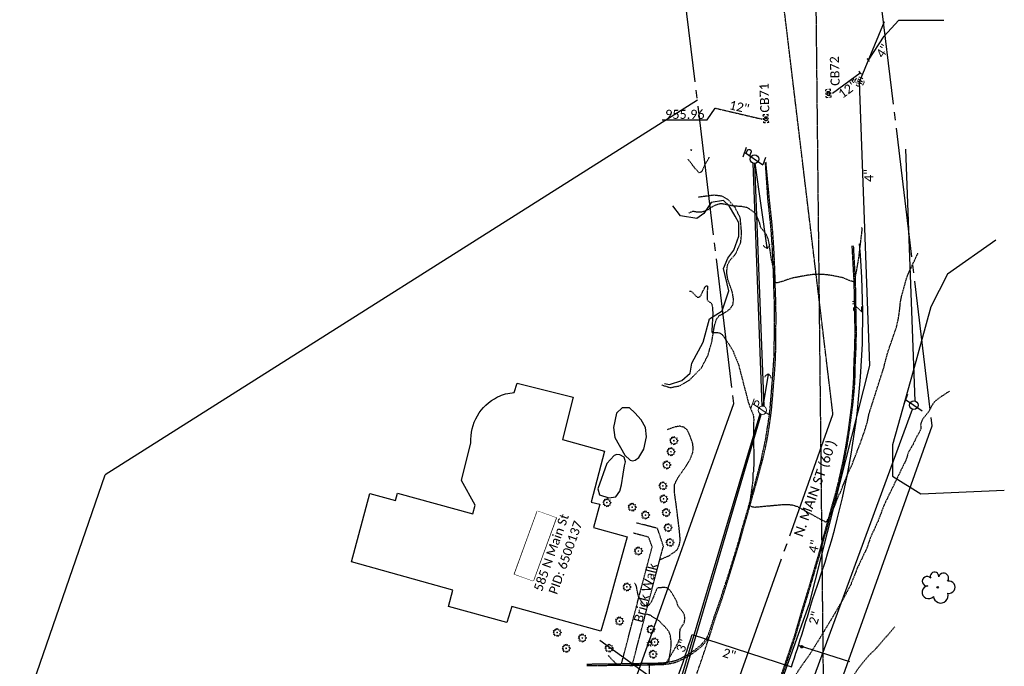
# Model space of a CAD drawing. Header units: feet. Extents: x 2296871 to 2305194, y 360020 to 364238.
# Tile 44 of 55: x 2301799 to 2302103, y 363076 to 363276. Entities that reach past the tile are written whole.
import ezdxf
from ezdxf.enums import TextEntityAlignment as Align

# ---------------------------------------------------------------- set-up
doc = ezdxf.new("R2010")
doc.units = ezdxf.units.FT
doc.header["$MEASUREMENT"] = 0
doc.set_wipeout_variables(frame=1)
for name, pattern in [('cl10', [50, 2.5, -2.5, 40, -2.5, 2.5]), ('foctvex', [0]), ('gasex', [0]), ('OhDOT_USTN1', [0.055, 0.014, -0.041]), ('OhDOT_USTN2', [0.11, 0.069, -0.041]), ('OhDOT_USTN3', [0.22, 0.165, -0.055]), ('OhDOT_USTN5', [0.11, 0.055, -0.055]), ('ohelecex', [0]), ('ohteleex', [0]), ('rowex', [0]), ('shrubrt', [0]), ('treert', [0]), ('waterex', [0])]:
    doc.linetypes.add(name, pattern=pattern)
for name, color, linetype in [('_DBA-TOPO-CONTOUR-MIN', 7, 'Continuous'), ('BD_X_Building', 231, 'Continuous'), ('DR_X_Cells', 121, 'Continuous'), ('DR_X_Storm_Sewer', 151, 'OhDOT_USTN5'), ('DR_X_Text', 7, 'Continuous'), ('DT_X_Contour_Major', 132, 'OhDOT_USTN3'), ('DV_X_Property_Line', 7, 'Continuous'), ('DV_X_Section_VMS_Line', 6, 'OhDOT_USTN2'), ('LT_X_Poles', 2, 'Continuous'), ('PV_X_Curb', 120, 'OhDOT_USTN1'), ('PV_X_Driveway', 7, 'OhDOT_USTN5'), ('PV_X_EOP', 7, 'OhDOT_USTN3'), ('PV_X_Text', 7, 'Continuous'), ('PV_X_Walk', 120, 'OhDOT_USTN5'), ('RD_X_Cells', 7, 'Continuous'), ('RW_X_CL_10', 6, 'cl10'), ('RW_X_Fee_RW', 6, 'rowex'), ('RW_X_Text', 7, 'Continuous'), ('SH_Text', 7, 'Continuous'), ('SV_X_Text_Name', 7, 'Continuous'), ('SV_X_Text_Name_MASK', 7, 'Continuous'), ('UT_X_Electric_Cells', 1, 'Continuous'), ('UT_X_Gas', 2, 'gasex'), ('UT_X_Gas_Cells', 2, 'Continuous'), ('UT_X_Gas_Text', 7, 'Continuous'), ('UT_X_Misc_Cells', 7, 'Continuous'), ('UT_X_Overhead_Electric', 1, 'ohelecex'), ('UT_X_Overhead_Telecom', 30, 'ohteleex'), ('UT_X_Telecom_Cells', 30, 'Continuous'), ('UT_X_Water', 133, 'waterex'), ('UT_X_Water_Cells', 131, 'Continuous'), ('UT_X_Water_Text', 7, 'Continuous'), ('VG_X_Cells', 3, 'Continuous'), ('VG_X_Flower_Bed', 3, 'OhDOT_USTN1'), ('VG_X_Shrub_Line_Rt', 3, 'shrubrt'), ('VG_X_Tree_Line_Rt', 3, 'treert')]:
    doc.layers.add(name, color=color, linetype=linetype)
doc.styles.add('Simplex Normal (0.14)', font='calibri.ttf', dxfattribs={"height": 0.14})
doc.styles.add('Straight Normal (0.14) Font 30', font='calibri.ttf', dxfattribs={"height": 0.14})
doc.styles.add('Straight-Normal', font='calibri.ttf', dxfattribs={"height": 0.14})

# ---------------------------------------------------------------- blocks, each defined once
blk = doc.blocks.new('SHRUB')
at = {"layer": 'VG_X_Cells', "color": 3, "linetype": 'Continuous', "lineweight": 0, "flags": 128}
blk.add_lwpolyline([(-0.004, 0.09), (0.026, 0.127), (0.047, 0.075), (0.101, 0.084), (0.084, 0.033), (0.132, 0.003), (0.089, -0.034), (0.101, -0.079), (0.064, -0.076), (0.047, -0.121), (0.026, -0.087), (-0.008, -0.128), (-0.029, -0.083), (-0.08, -0.105), (-0.071, -0.058), (-0.111, -0.062), (-0.088, -0.022), (-0.126, 0.006), (-0.089, 0.019), (-0.119, 0.059), (-0.073, 0.054), (-0.074, 0.106), (-0.037, 0.077), (-0.026, 0.127), (-0.004, 0.09)], dxfattribs=at)
at = {"layer": 'VG_X_Cells', "color": 3, "linetype": 'Continuous', "lineweight": 0}
blk.add_circle((0, 0), 0.0115, dxfattribs=at)
blk = doc.blocks.new('TREE')
at = {"linetype": 'Continuous'}
blk.add_circle((0, 0), 0.012, dxfattribs=at)
for centre, radius, start, end in [((-0.165, 0.093), 0.0735, 39.0625, 279.5412), ((-0.049, 0.168), 0.0658, 354.0047, 205.9741), ((0.091, 0.141), 0.0776, 323.83, 165.0376), ((-0.143, -0.077), 0.0987, 96.1722, 320.5737), ((0.173, 0.002), 0.0957, 259.1453, 101.4596), ((0.047, -0.13), 0.114, 184.9476, 19.4572)]:
    blk.add_arc(centre, radius, start, end, dxfattribs=at)
blk = doc.blocks.new('TELP')
at = {"linetype": 'Continuous'}
for p, q in [((0.12, 0.15), (-0.04, 0.15)), ((0.04, 0.15), (-0.04, -0.15))]:
    blk.add_line(p, q, dxfattribs=at)
blk.add_circle((0, 0), 0.065, dxfattribs=at)
blk = doc.blocks.new('TLPW')
at = {"linetype": 'Continuous'}
for p, q in [((0.048, 0.18), (-0.04, -0.15)), ((0.128, 0.18), (-0.032, 0.18)), ((0.023, 0.086), (0.083, 0.086)), ((0.04, 0.15), (0.083, 0.15)), ((0.08, -0.15), (-0.04, -0.15))]:
    blk.add_line(p, q, dxfattribs=at)
blk.add_circle((0, 0), 0.065, dxfattribs=at)
at = {"linetype": 'Continuous', "extrusion": (0, 0, -1)}
blk.add_arc((-0.083, 0.118), 0.0319, 88.8767, 271.1233, dxfattribs=at)
blk = doc.blocks.new('ODOT ELEC TELE LIGHT POLE')
blk.add_blockref('TLPW', (0, 0))
blk = doc.blocks.new('DM_anno')
at = {"layer": 'UT_X_Misc_Cells', "linetype": 'foctvex', "true_color": 0xa56100}
h = blk.add_hatch(color=44, dxfattribs=at)
edge = h.paths.add_edge_path()
edge.add_arc((0, 0), 0.12, 0, 360)
at = {"layer": 'UT_X_Misc_Cells', "color": 44, "linetype": 'Continuous', "lineweight": 0, "true_color": 0xa56100}
blk.add_circle((0, 0), 0.12, dxfattribs=at)
blk.add_arc((0.48, 0), 0.48, 90, 270, dxfattribs=at)
blk = doc.blocks.new('ODOT Elec Tele Pole')
at = {"layer": 'UT_X_Electric_Cells', "linetype": 'Continuous', "lineweight": 13}
for p, q in [((0.128, 0.18), (-0.032, 0.18)), ((0.048, 0.18), (-0.032, -0.12)), ((0.023, 0.086), (0.083, 0.086)), ((0.04, 0.15), (0.083, 0.15))]:
    blk.add_line(p, q, dxfattribs=at)
at = {"layer": 'UT_X_Electric_Cells', "linetype": 'Continuous', "lineweight": 0}
blk.add_circle((0, 0), 0.065, dxfattribs=at)
at = {"layer": 'UT_X_Electric_Cells', "linetype": 'Continuous', "lineweight": 13, "extrusion": (0, 0, -1)}
blk.add_arc((-0.083, 0.118), 0.0319, 88.8767, 271.1233, dxfattribs=at)
blk = doc.blocks.new('BUDLIT')
at = {"layer": 'RD_X_Cells', "color": 2, "linetype": 'Continuous', "lineweight": 0}
for p, q in [((-0.052, 0), (-0.079, 0)), ((-0.048, 0.048), (-0.067, 0.067)), ((0, 0.064), (0, 0.091)), ((0.067, 0.067), (0.048, 0.048)), ((0.079, 0), (0.052, 0)), ((-0.048, -0.048), (-0.067, -0.067)), ((0, -0.064), (0, -0.091)), ((0.067, -0.067), (0.048, -0.048))]:
    blk.add_line(p, q, dxfattribs=at)
at = {"layer": 'RD_X_Cells', "color": 2, "linetype": 'Continuous', "lineweight": 0, "flags": 128}
blk.add_lwpolyline([(-0.033, -0.05), (0.033, -0.05), (0.033, 0.05), (-0.033, 0.05), (-0.033, -0.05)], close=True, dxfattribs=at)
blk = doc.blocks.new('ODOT ELEC LIGHT')
at = {"layer": 'SH_Text', "color": 2, "linetype": 'Continuous', "lineweight": 0}
blk.add_blockref('BUDLIT', (0, 0), dxfattribs=at)
blk = doc.blocks.new('WGV')
at = {"layer": 'UT_X_Water_Cells', "color": 133, "linetype": 'Continuous', "lineweight": 0}
for p, q in [((0.032, 0.102), (-0.032, 0.102)), ((0, 0.07), (0, 0.134))]:
    blk.add_line(p, q, dxfattribs=at)
at = {"layer": 'UT_X_Water_Cells', "color": 133, "linetype": 'Continuous', "lineweight": 0, "flags": 128}
blk.add_lwpolyline([(-0.032, 0.041), (-0.016, -0.045), (0, 0.041), (0.016, -0.045), (0.032, 0.041)], dxfattribs=at)
at = {"layer": 'UT_X_Water_Cells', "color": 133, "linetype": 'Continuous', "lineweight": 0, "extrusion": (0, 0, -1)}
blk.add_arc((0, 0), 0.07, 330.0184, 29.9816, dxfattribs=at)
at = {"layer": 'UT_X_Water_Cells', "color": 133, "linetype": 'Continuous', "lineweight": 0}
for start, end in [(60.0184, 120.0157), (330.0184, 29.9816), (239.9843, 299.9816)]:
    blk.add_arc((0, 0), 0.07, start, end, dxfattribs=at)
blk = doc.blocks.new('GSS')
at = {"layer": 'UT_X_Gas_Cells', "color": 2, "linetype": 'Continuous', "lineweight": 0}
for p, q in [((0.032, 0.106), (-0.032, 0.106)), ((0, 0.074), (0, 0.138))]:
    blk.add_line(p, q, dxfattribs=at)
at = {"layer": 'UT_X_Gas_Cells', "color": 2, "linetype": 'Continuous', "lineweight": 0, "flags": 128}
for points in [[(-0.059, 0.045), (-0.074, 0.03), (-0.074, -0.03), (-0.059, -0.045)], [(-0.013, 0.024), (-0.014, 0.027), (-0.015, 0.031), (-0.019, 0.034), (-0.023, 0.037), (-0.026, 0.039), (-0.029, 0.039), (-0.032, 0.04), (-0.04, 0.04), (-0.043, 0.039), (-0.045, 0.039), (-0.048, 0.037), (-0.053, 0.034), (-0.056, 0.029), (-0.058, 0.024), (-0.059, 0.017), (-0.06, 0.007), (-0.06, -0.006), (-0.06, -0.017), (-0.057, -0.025), (-0.053, -0.032), (-0.05, -0.035), (-0.046, -0.037), (-0.039, -0.04), (-0.032, -0.04), (-0.026, -0.039), (-0.023, -0.037), (-0.02, -0.036), (-0.018, -0.034), (-0.015, -0.03), (-0.013, -0.024), (-0.013, -0.009), (-0.026, -0.009)], [(0.045, 0.059), (0.03, 0.074), (-0.03, 0.074), (-0.045, 0.059)], [(0.057, 0.034), (0.056, 0.036), (0.054, 0.037), (0.048, 0.039), (0.041, 0.04), (0.036, 0.04), (0.034, 0.04), (0.026, 0.038), (0.019, 0.034), (0.015, 0.029), (0.014, 0.024), (0.014, 0.02), (0.015, 0.015), (0.02, 0.011), (0.054, -0.008), (0.058, -0.01), (0.059, -0.013), (0.06, -0.017), (0.06, -0.02), (0.06, -0.024), (0.059, -0.027), (0.058, -0.03), (0.056, -0.032), (0.055, -0.034), (0.053, -0.036), (0.051, -0.037), (0.049, -0.039), (0.047, -0.039), (0.041, -0.04), (0.032, -0.04), (0.027, -0.039), (0.019, -0.034), (0.014, -0.031)], [(0.059, -0.045), (0.074, -0.03), (0.074, 0.03), (0.059, 0.045)], [(-0.045, -0.059), (-0.03, -0.074), (0.03, -0.074), (0.045, -0.059)]]:
    blk.add_lwpolyline(points, dxfattribs=at)
blk = doc.blocks.new('GCB-X')
at = {"layer": 'DR_X_Cells', "color": 121, "linetype": 'Continuous'}
for p, q in [((-0.062, 0.037), (-0.037, 0.037)), ((-0.062, 0.012), (-0.062, 0.037)), ((-0.012, 0.037), (0.012, 0.037)), ((0.023, 0.019), (0.007, 0.019)), ((0.007, 0.019), (0.007, -0.02)), ((0.007, 0.001), (0.024, 0.001)), ((0.037, 0.037), (0.062, 0.037)), ((0.062, 0.012), (0.062, 0.037)), ((-0.062, -0.037), (-0.062, -0.012)), ((-0.062, -0.037), (-0.037, -0.037)), ((-0.012, -0.037), (0.012, -0.037)), ((0.007, -0.02), (0.024, -0.02)), ((0.037, -0.037), (0.062, -0.037)), ((0.062, -0.037), (0.062, -0.012))]:
    blk.add_line(p, q, dxfattribs=at)
at = {"layer": 'DR_X_Cells', "color": 121, "linetype": 'Continuous', "extrusion": (0, 0, -1)}
for centre, radius, start, end in [((-0.014, 0), 0.0458, 344.8107, 15.1893), ((0.018, 0.007), 0.0127, 21.5603, 158.4397), ((-0.02, 0.01), 0.00986, 106.9987, 243.1793), ((-0.02, -0.01), 0.0117, 112.0547, 247.9453)]:
    blk.add_arc(centre, radius, start, end, dxfattribs=at)
at = {"layer": 'DR_X_Cells', "color": 121, "linetype": 'Continuous'}
blk.add_arc((-0.018, -0.007), 0.0127, 201.5603, 338.4397, dxfattribs=at)
blk = doc.blocks.new('ODOT STORM CATCH BASIN SQUARE')
blk.add_blockref('GCB-X', (0, 0))
blk = doc.blocks.new('CONTINUE')
at = {"flags": 128}
blk.add_lwpolyline([(-0.02, -0.58, -0.273937), (0, 0, 0.273937), (0.02, 0.58)], format="xyb", dxfattribs=at)

msp = doc.modelspace()

# ---------------------------------------------------------------- linework, layer by layer
at = {"layer": '_DBA-TOPO-CONTOUR-MIN', "elevation": 959}
msp.add_lwpolyline([(2302006.27, 363235.36), (2302006.54, 363235.65), (2302006.27, 363235.36)], close=True, dxfattribs=at)
at = {"layer": 'BD_X_Building', "flags": 128}
msp.add_lwpolyline([(2301938.36, 363145.05, -0.300756), (2301946.6, 363159.22, -0.101861), (2301951.72, 363160.56), (2301952.62, 363163.47), (2301969.91, 363159.12), (2301966.63, 363146.09), (2301979.59, 363142.51), (2301975.55, 363126.79), (2301978.13, 363126.1), (2301976.25, 363118.97), (2301986.57, 363115.99), (2301982.69, 363101.96), (2301980.2, 363092.92), (2301978.51, 363086.86), (2301950.96, 363094.52), (2301949.5, 363089.55), (2301949.5, 363089.55), (2301931.44, 363094.57), (2301931.44, 363094.57), (2301932.75, 363099.59), (2301901.48, 363108.28), (2301901.48, 363108.28), (2301901.48, 363108.28), (2301901.48, 363108.28), (2301901.48, 363108.28), (2301901.48, 363108.28), (2301907.12, 363129.39), (2301907.12, 363129.39), (2301915.12, 363127.21), (2301915.73, 363129.49), (2301938.93, 363123.09), (2301939.64, 363125.86), (2301935.42, 363133.47), (2301938.36, 363145.05)], format="xyb", close=True, dxfattribs=at)
at = {"layer": 'DR_X_Cells', "flags": 128}
for points in [[(2302061.12, 363263.24), (2302065.95, 363270.65)], [(2302049.99, 363253.06), (2302058.56, 363259.37)]]:
    msp.add_lwpolyline(points, dxfattribs=at)
at = {"layer": 'DR_X_Storm_Sewer', "flags": 128}
msp.add_lwpolyline([(2302013.85, 363248.41), (2302028.3, 363245.04)], dxfattribs=at)
at = {"layer": 'DR_X_Text', "flags": 128}
for points in [[(2302084.39, 363275.44), (2302070.42, 363275.44), (2302065.95, 363270.65)], [(2301997.4, 363244.82), (2302011.37, 363244.82), (2302013.85, 363248.41)]]:
    msp.add_lwpolyline(points, dxfattribs=at)
at = {"layer": 'DT_X_Contour_Major', "flags": 128}
for points, elevation in [([(2302011.82, 363233.25), (2302011.82, 363233.03), (2302011.64, 363232.6), (2302010.88, 363231.51), (2302009.71, 363228.98), (2302009.51, 363228.71), (2302008.95, 363228.47), (2302008.76, 363228.53), (2302007.56, 363229.86), (2302005.41, 363232.65)], 960), ([(2302058.99, 363211.59), (2302059.14, 363211.16), (2302058.06, 363202.06), (2302056.81, 363194.92), (2302056.62, 363194.79), (2302055.57, 363195.05), (2302053.35, 363196.01), (2302050.85, 363196.56), (2302048.12, 363196.98), (2302045.58, 363197.11), (2302044.25, 363197.07), (2302041.97, 363196.75), (2302038.1, 363196.03), (2302036.99, 363195.75), (2302034.38, 363194.83), (2302033.06, 363194.48), (2302032.68, 363194.47), (2302032.39, 363194.58), (2302032.25, 363194.99), (2302032.23, 363197.27), (2302031.2, 363201.68), (2302030.5, 363206.38), (2302030.16, 363208.12), (2302029.63, 363209.27), (2302029.02, 363210.18), (2302027.9, 363211.49), (2302027.56, 363212.88), (2302026.84, 363214.75), (2302026.39, 363215.67), (2302025.99, 363216.12), (2302024.1, 363217.47), (2302023.48, 363217.74), (2302022.1, 363218), (2302019.02, 363218.25), (2302015.96, 363218.86), (2302015.34, 363218.84), (2302014.72, 363218.71), (2302013.7, 363218.36), (2302012.78, 363217.86), (2302011.58, 363217.07), (2302010.69, 363216.66), (2302009.76, 363216.36), (2302008.97, 363216.26), (2302008.23, 363216.28), (2302006.86, 363216.54), (2302005.59, 363216.01)], 965), ([(2302005.85, 363191.94), (2302006.38, 363191.93), (2302008.12, 363190.16), (2302008.47, 363190.01), (2302008.71, 363190.03), (2302009.12, 363190.28), (2302009.47, 363190.7), (2302010.52, 363192.96), (2302010.86, 363193.43), (2302011.12, 363193.6), (2302011.44, 363193.56), (2302011.28, 363190.22), (2302011.37, 363189.21), (2302011.64, 363188.84), (2302012.56, 363188.21), (2302012.75, 363187.9), (2302012.96, 363186.92), (2302013.07, 363184.88), (2302012.74, 363179.21), (2302012.84, 363179.12), (2302014.76, 363179.09), (2302015.3, 363178.91), (2302015.73, 363178.66), (2302016.17, 363178.25), (2302018.25, 363175.25), (2302019.33, 363173.39), (2302020.99, 363169.28), (2302024.08, 363157.39), (2302025.56, 363153.71), (2302025.72, 363152.46), (2302025.59, 363149.69), (2302025.75, 363139.72), (2302025.65, 363136.26), (2302025.44, 363135.77), (2302025.39, 363133.1), (2302024.39, 363126.09), (2302024.5, 363125.64), (2302025.22, 363125.36), (2302026.12, 363125.23), (2302034.45, 363126), (2302036.44, 363126.03), (2302037.81, 363125.86), (2302039.15, 363125.41), (2302045.92, 363121.68), (2302047.97, 363120.63), (2302048.13, 363120.67), (2302049.25, 363122.43), (2302050.13, 363124.11), (2302052.07, 363129.15), (2302052.36, 363129.51), (2302054.77, 363135.58), (2302056.09, 363138.37), (2302058.78, 363145.38), (2302060.15, 363149.28), (2302060.88, 363151.81), (2302061.36, 363154.17), (2302065.92, 363168.4), (2302066.5, 363170.8), (2302067.29, 363173.52), (2302069.88, 363181.04), (2302070.4, 363183.46), (2302070.69, 363185.38), (2302071.02, 363188.45), (2302071.38, 363190.33), (2302072.92, 363195.88), (2302073.69, 363197.85), (2302076.41, 363203.59)], 970), ([(2302086.19, 363161.02), (2302084.05, 363159.63), (2302081.98, 363158.15), (2302081.16, 363157.23), (2302080.53, 363156.23), (2302079.81, 363154.81), (2302077.74, 363152.17), (2302077.37, 363151.2), (2302077.23, 363150.44), (2302077.35, 363150.01), (2302077.29, 363149.43), (2302077.01, 363148.56), (2302076.18, 363147.23), (2302074.9, 363144.55), (2302073.46, 363142.14), (2302072.77, 363139.85), (2302066.04, 363126.04), (2302064.08, 363120.86), (2302062.26, 363116.93), (2302061.3, 363114.56), (2302060.68, 363112.61), (2302057.72, 363106.45), (2302055.67, 363101.22), (2302053.18, 363096.57), (2302050.21, 363091.49), (2302045.81, 363084.23), (2302042.56, 363079.06), (2302040.81, 363076.7), (2302039.22, 363074.27), (2302037.21, 363070.85), (2302033.79, 363064.23), (2302033.2, 363062.77), (2302032.52, 363061.4), (2302030.27, 363057.95), (2302029.44, 363056.39), (2302028.56, 363054.32), (2302027.19, 363052.31), (2302025.15, 363046.86), (2302024.23, 363045.5), (2302024.02, 363044.65), (2302023.88, 363044.61), (2302023.5, 363045.19), (2302022.96, 363046.68), (2302022.71, 363047.02), (2302021.88, 363047.56), (2302020.34, 363048.11), (2302017.65, 363048.86), (2302012.41, 363050.12), (2302009.74, 363051.06), (2302004.61, 363053.21), (2302003.28, 363053.94), (2302002.76, 363054.55), (2302002.7, 363054.89), (2302002.9, 363055.99), (2302003.24, 363056.86), (2302003.75, 363057.86), (2302003.82, 363059.25), (2302003.58, 363060.77), (2302003.45, 363060.84), (2302002.98, 363060.68), (2302001.84, 363059.63), (2302000.66, 363058.92), (2302000.03, 363058.75), (2301999.51, 363058.88), (2301998.84, 363059.39), (2301997.7, 363060.44), (2301996.53, 363061.19), (2301995.58, 363061.69), (2301994.82, 363061.9), (2301993.09, 363062.86), (2301991.4, 363063.42), (2301990.32, 363063.59), (2301987.63, 363063.64), (2301978.34, 363063.56), (2301974.89, 363063.38), (2301974.81, 363063.32), (2301975.08, 363063.04), (2301976, 363062.49), (2301982.54, 363060.69), (2301982.67, 363060.54), (2301981.77, 363060.29), (2301979.93, 363060.25), (2301976.62, 363060.36), (2301973.53, 363059.69)], 975), ([(2301980.72, 363079.46), (2301982.18, 363077.87), (2301983.49, 363076.65), (2301984.06, 363076.43), (2301988.13, 363076.34), (2301998.44, 363076.82), (2301998.58, 363076.94), (2302001.23, 363081.31), (2302002.43, 363083.56), (2302002.85, 363084.66), (2302002.93, 363086.78), (2302003.03, 363087.56), (2302003.34, 363088.16), (2302004.19, 363089.38), (2302004.34, 363089.82), (2302004.43, 363091.03), (2302004.33, 363091.81), (2302004.05, 363092.48), (2302002.35, 363094.66), (2302001.87, 363096.16), (2302000.8, 363098.13), (2301999.98, 363099.37), (2301999.22, 363100.12), (2301998.86, 363100.29), (2301997.93, 363100.39), (2301996.2, 363100.27), (2301995.93, 363100.16), (2301995.44, 363099.28), (2301994.74, 363097.42), (2301993.9, 363095.63), (2301993.36, 363094.97), (2301992.94, 363094.68), (2301992.52, 363094.63), (2301992.08, 363094.86), (2301991.22, 363095.81), (2301990.16, 363097.49), (2301989.61, 363099.93), (2301989.5, 363100.78), (2301989.13, 363101.54), (2301988.79, 363101.66)], 975), ([(2302069.27, 363088.22), (2302063.18, 363081.21), (2302061.66, 363079.79), (2302060.11, 363078.06), (2302057.98, 363075.42), (2302056.4, 363072.95), (2302054.91, 363070.27), (2302049.43, 363059.77), (2302046.56, 363055.14), (2302045.54, 363053.7), (2302042.88, 363049.04), (2302039.81, 363043.44), (2302038.8, 363041.01), (2302030.91, 363026.47), (2302025.31, 363015.02), (2302021.41, 363007.44), (2302018.2, 362999.87), (2302016.4, 362996.43), (2302014.43, 362993.15), (2302011.34, 362988.97), (2302008.64, 362984.73), (2302005.75, 362979.9), (2302005.19, 362978.69), (2302004.86, 362977.48), (2302004.65, 362975.67), (2302004.68, 362974.87), (2302004.87, 362974.6), (2302004.83, 362973.8), (2302004.36, 362971.75), (2302004.15, 362971.22), (2301999.85, 362964.42), (2301994.08, 362953.48), (2301993.36, 362952.32), (2301992.15, 362951.76), (2301991.97, 362951.54), (2301991.57, 362951.88), (2301990.81, 362951.62), (2301988.11, 362949.89), (2301987.36, 362949.27), (2301986.96, 362948.65), (2301986.65, 362948.48), (2301981.52, 362949.71), (2301978.94, 362950.25), (2301977.32, 362950.35), (2301975.31, 362950.17), (2301971.74, 362949.69), (2301966.07, 362949.41), (2301965.16, 362949.48), (2301964.84, 362949.58), (2301964.7, 362949.89), (2301964.91, 362950.89), (2301966.33, 362955.68), (2301966.21, 362956.93), (2301966.27, 362958.21), (2301966.92, 362961.37), (2301967.31, 362964.29), (2301967.24, 362965.39), (2301967.09, 362966.35), (2301966.77, 362967.54), (2301966.29, 362970.67), (2301965.87, 362971.13), (2301966.05, 362972.41), (2301966.02, 362972.99), (2301965.69, 362973.32), (2301964.99, 362973.56), (2301964.2, 362973.62), (2301963.64, 362973.53), (2301963.24, 362973.22), (2301962.61, 362972.18), (2301962.23, 362971.2), (2301961.7, 362970.56), (2301961.22, 362970.14), (2301960.8, 362969.99), (2301959.67, 362970.13), (2301957.58, 362970.58), (2301957.05, 362970.79), (2301956.84, 362971.05), (2301956.44, 362972.48), (2301956.33, 362973.2), (2301956.38, 362973.98), (2301957.11, 362977.91), (2301957.15, 362978.7), (2301956.92, 362980.05), (2301957.77, 362982.08), (2301957.77, 362982.31), (2301957.36, 362982.67), (2301956.49, 362983.21), (2301956.17, 362983.31), (2301955.24, 362983.37), (2301954.97, 362983.51), (2301954.73, 362984.01), (2301954.54, 362985.26), (2301954.57, 362988.05), (2301954.42, 362988.63), (2301954.09, 362989.25), (2301952.79, 362991.01), (2301952.58, 362991.81), (2301952.59, 362992.27), (2301953.3, 362994.07), (2301953.73, 362994.93), (2301954.18, 362995.6), (2301956.35, 362998.18), (2301956.55, 362998.85), (2301956.51, 362999.18), (2301956.36, 362999.34), (2301955.72, 362999.33), (2301953.91, 362998.78)], 980)]:
    msp.add_lwpolyline(points, dxfattribs=dict(at, elevation=elevation))
at = {"layer": 'DV_X_Property_Line', "flags": 128}
for points in [[(2302008.3, 363250.89), (2301825.42, 363135.2)], [(2301779.11, 363001.29), (2301825.42, 363135.2)]]:
    msp.add_lwpolyline(points, dxfattribs=at)
at = {"layer": 'DV_X_Section_VMS_Line', "flags": 128}
for points in [[(2302034.55, 364237.55), (2302054.07, 362432.99)], [(2302050.19, 363153.79), (2302014.37, 363451.6)]]:
    msp.add_lwpolyline(points, dxfattribs=at)
at = {"layer": 'PV_X_Curb', "flags": 128}
for points in [[(2301974.2, 363076.75), (2301984.82, 363076.87), (2301989.29, 363076.95), (2301993.49, 363077.03), (2301995.78, 363077.06), (2301997.19, 363077.12), (2301997.88, 363077.16), (2301999.11, 363077.33), (2302000.07, 363077.49), (2302001.3, 363077.79), (2302001.87, 363077.98), (2302002.86, 363078.37), (2302003.69, 363078.79), (2302004.74, 363079.35), (2302005.99, 363080.08), (2302007, 363080.75), (2302008.06, 363081.55), (2302008.87, 363082.2), (2302009.51, 363082.78), (2302009.94, 363083.22), (2302010.18, 363083.48), (2302010.51, 363083.88), (2302011.06, 363084.65), (2302011.47, 363085.33), (2302011.73, 363085.87), (2302012.08, 363086.91), (2302012.93, 363089.5), (2302013.65, 363091.77), (2302014.74, 363094.76), (2302015.67, 363097.45), (2302016.37, 363099.71), (2302017.91, 363104.32), (2302021.25, 363115.21), (2302022.37, 363119.38), (2302023.39, 363122.79), (2302024.79, 363127.75), (2302026.52, 363133.93), (2302027.48, 363137.57), (2302028.06, 363139.69), (2302028.35, 363141.53), (2302028.77, 363143.34), (2302029.11, 363144.8), (2302029.45, 363146.59), (2302029.85, 363149.12), (2302030.25, 363151.63), (2302030.54, 363153.62), (2302030.8, 363155.96), (2302030.9, 363157.24), (2302031.13, 363159.83), (2302031.43, 363163.86), (2302031.66, 363166.79), (2302031.97, 363171.33), (2302031.99, 363173.19), (2302032.06, 363175.09), (2302032.14, 363183.22), (2302032.12, 363186.97), (2302032.13, 363187.93), (2302031.96, 363192.13), (2302031.85, 363196.63), (2302031.69, 363200.75), (2302031.52, 363204.21), (2302031.39, 363206.48), (2302031.16, 363210.02), (2302030.9, 363212.9), (2302030.11, 363220.17), (2302029.32, 363231.69)], [(2301974.21, 363076.28), (2301984.83, 363076.41), (2301989.3, 363076.48), (2301993.5, 363076.54), (2301995.8, 363076.57), (2301997.22, 363076.62), (2301997.93, 363076.66), (2301999.17, 363076.8), (2302000.19, 363076.97), (2302001.48, 363077.27), (2302002.09, 363077.49), (2302003.08, 363077.93), (2302003.93, 363078.35), (2302004.99, 363078.93), (2302006.25, 363079.68), (2302007.28, 363080.37), (2302008.36, 363081.18), (2302009.19, 363081.85), (2302009.84, 363082.45), (2302010.29, 363082.9), (2302010.55, 363083.19), (2302010.89, 363083.62), (2302011.46, 363084.41), (2302011.9, 363085.12), (2302012.19, 363085.72), (2302012.54, 363086.77), (2302013.35, 363089.37), (2302014.07, 363091.61), (2302015.16, 363094.61), (2302016.09, 363097.32), (2302016.79, 363099.58), (2302018.24, 363104.22), (2302021.58, 363115.12), (2302022.7, 363119.28), (2302023.72, 363122.7), (2302025.11, 363127.66), (2302026.86, 363133.83), (2302027.83, 363137.47), (2302028.42, 363139.61), (2302028.84, 363141.41), (2302029.26, 363143.23), (2302029.58, 363144.71), (2302029.93, 363146.51), (2302030.35, 363149.05), (2302030.72, 363151.56), (2302031, 363153.57), (2302031.27, 363155.93), (2302031.37, 363157.19), (2302031.61, 363159.79), (2302031.91, 363163.81), (2302032.16, 363166.76), (2302032.46, 363171.31), (2302032.49, 363173.18), (2302032.54, 363175.09), (2302032.6, 363183.22), (2302032.58, 363186.98), (2302032.57, 363187.95), (2302032.4, 363192.14), (2302032.29, 363196.65), (2302032.14, 363200.77), (2302031.97, 363204.24), (2302031.84, 363206.51), (2302031.6, 363210.06), (2302031.35, 363212.94), (2302030.56, 363220.21), (2302029.49, 363231.71)], [(2302056.02, 363205.86), (2302056.29, 363201.02), (2302056.6, 363195.22), (2302056.75, 363190.09), (2302056.82, 363185.6), (2302056.93, 363179.1), (2302056.81, 363173.96), (2302056.61, 363170.05), (2302056.46, 363163.93), (2302056.14, 363159.72), (2302055.92, 363156.96), (2302055.51, 363153.79), (2302054.91, 363149.19), (2302054.16, 363144.39), (2302053.25, 363139.47), (2302051.89, 363133.35), (2302050.89, 363129.34), (2302049.84, 363125.68), (2302048.19, 363119.72), (2302045.69, 363110.52), (2302045.05, 363108.44), (2302043, 363101.44), (2302042.02, 363098.2), (2302040.46, 363093.09), (2302038.25, 363085.46), (2302034.96, 363075.71), (2302031.41, 363065.87), (2302027.67, 363055.03), (2302026.65, 363052.26), (2302022.84, 363041.8), (2302018.68, 363029.9), (2302017.73, 363026.74), (2302016, 363022.04), (2302014.16, 363016.95), (2302013.07, 363013.8), (2302010.6, 363007.03), (2302007.82, 362998.95), (2302005.54, 362992.15), (2302003.76, 362986.79), (2302001.79, 362981.45), (2302001.16, 362979.51)], [(2302056.46, 363205.88), (2302056.71, 363201.05), (2302057.04, 363195.23), (2302057.15, 363190.1), (2302057.22, 363185.6), (2302057.33, 363179.09), (2302057.22, 363173.95), (2302057.01, 363170.03), (2302056.86, 363163.92), (2302056.53, 363159.69), (2302056.25, 363156.93), (2302055.84, 363153.75), (2302055.23, 363149.14), (2302054.49, 363144.33), (2302053.57, 363139.4), (2302052.2, 363133.27), (2302051.19, 363129.25), (2302050.13, 363125.6), (2302048.49, 363119.64), (2302046, 363110.43), (2302045.37, 363108.35), (2302043.31, 363101.34), (2302042.35, 363098.1), (2302040.77, 363093), (2302038.56, 363085.37), (2302035.28, 363075.6), (2302031.73, 363065.76), (2302027.99, 363054.91), (2302027.05, 363052.12), (2302023.2, 363041.67), (2302019.09, 363029.78), (2302018.12, 363026.59), (2302016.38, 363021.9), (2302014.5, 363016.83), (2302013.47, 363013.65), (2302010.99, 363006.9), (2302008.19, 362998.82), (2302005.87, 362992.04), (2302004.08, 362986.67), (2302002.13, 362981.34), (2302001.49, 362979.39)]]:
    msp.add_lwpolyline(points, dxfattribs=at)
at = {"layer": 'PV_X_Driveway', "flags": 128}
msp.add_lwpolyline([(2301993.42, 363076.53), (2301993.64, 363062.57)], dxfattribs=at)
at = {"layer": 'PV_X_EOP', "flags": 128}
msp.add_lwpolyline([(2301999.93, 363050.84), (2302000.89, 363053.03), (2302005.49, 363066.25), (2302009.39, 363077.37), (2302012.19, 363085.72)], dxfattribs=at)
at = {"layer": 'PV_X_Walk', "flags": 128}
for points in [[(2301988.32, 363076.93), (2301989.48, 363081.39), (2301992, 363091.06), (2301993.26, 363095.9), (2301994.52, 363100.74), (2301995.8, 363105.63), (2301997.09, 363110.44), (2301997.82, 363113.11), (2301996.01, 363118.63), (2301990.41, 363120.1), (2301989.43, 363120.35)], [(2301984.89, 363076.88), (2301986.28, 363082.22), (2301988.81, 363091.9), (2301990.07, 363096.73), (2301991.33, 363101.57), (2301992.61, 363106.46), (2301993.91, 363111.3), (2301994.35, 363112.94), (2301993.26, 363115.94), (2301989.58, 363116.9), (2301988.6, 363117.16)]]:
    msp.add_lwpolyline(points, dxfattribs=at)
at = {"layer": 'RW_X_CL_10'}
msp.add_line((2301795.81, 362440.51), (2302050.19, 363153.79), dxfattribs=at)
at = {"layer": 'RW_X_CL_10', "flags": 128}
for points in [[(2302080.82, 363150.36), (2302044.16, 363455.18)], [(2302019.56, 363157.22), (2301984.59, 363448.02)]]:
    msp.add_lwpolyline(points, dxfattribs=at)
at = {"layer": 'RW_X_Fee_RW'}
for p, q in [((2301962.94, 362998.47), (2302019.56, 363157.22)), ((2301827.66, 362440.53), (2302080.82, 363150.36))]:
    msp.add_line(p, q, dxfattribs=at)
at = {"layer": 'SV_X_Text_Name_MASK'}
msp.add_lwpolyline([(2301951.83, 363104.51), (2301958.91, 363124.01), (2301964.69, 363121.92), (2301957.6, 363102.41)], close=True, dxfattribs=at)
at = {"layer": 'UT_X_Gas', "flags": 128}
msp.add_lwpolyline([(2301826.94, 362575), (2301835.4, 362600.17), (2301842.67, 362618.69), (2301859.69, 362666.71), (2301869.73, 362694.97), (2301877.32, 362716.59), (2301886.93, 362742.57), (2301891.72, 362759.77), (2301898.96, 362779.24), (2301906.79, 362800.65), (2301917.02, 362833.61), (2301920.27, 362843.75), (2301926.3, 362859.38), (2301945.21, 362912.34), (2301998.68, 363062.26), (2302002.12, 363072.24, 0.004121), (2302006.72, 363085.9), (2302037.37, 363075.87, 0.006524), (2302044.43, 363098.46, 0.108981), (2302058.41, 363206.47)], format="xyb", dxfattribs=at)
msp.add_lwpolyline([(2302055.37, 363077.39), (2302039.49, 363082.45)], dxfattribs=at)
at = {"layer": 'UT_X_Misc_Cells', "flags": 128}
for points in [[(2302029.82, 363205.33), (2302026.13, 363231.38)], [(2302030.22, 363166.13), (2302028.53, 363156.4)]]:
    msp.add_lwpolyline(points, dxfattribs=at)
at = {"layer": 'UT_X_Overhead_Electric', "flags": 128}
for points in [[(2302028.32, 363156.41), (2302025.55, 363231.43)], [(2301997.28, 363052.3), (2302027.71, 363154)]]:
    msp.add_lwpolyline(points, dxfattribs=at)
at = {"layer": 'UT_X_Overhead_Telecom', "linetype": 'Continuous', "flags": 128}
for points in [[(2302075.61, 363157.92), (2302072.66, 363235.8)], [(2302033.98, 363044.65), (2302074.71, 363155.48)], [(2302032.8, 363044.51), (2301978.23, 363084.05)]]:
    msp.add_lwpolyline(points, dxfattribs=at)
at = {"layer": 'UT_X_Overhead_Telecom', "flags": 128}
for points in [[(2302028.94, 363156.29), (2302026, 363231.37)], [(2301998.03, 363052.05), (2302028.02, 363153.86)]]:
    msp.add_lwpolyline(points, dxfattribs=at)
at = {"layer": 'UT_X_Water'}
msp.add_lwpolyline([(2301813.91, 362430.38), (2301821.03, 362465.59), (2301853.18, 362560.74), (2301955.57, 362851.89), (2302031.34, 363063.03), (2302042.96, 363095.42), (2302061.52, 363168.95), (2302058.38, 363256.57), (2302066.14, 363275.22)], dxfattribs=at)
at = {"layer": 'VG_X_Flower_Bed', "flags": 128}
for points in [[(2301997.32, 363162.94), (2301999.96, 363162.11), (2302002.75, 363162.67), (2302005.89, 363164.48), (2302009.57, 363168.22), (2302011.6, 363172.11), (2302012.79, 363176.37), (2302013.52, 363180.84), (2302014.12, 363183.07), (2302015.07, 363184.38), (2302016.79, 363185.27), (2302018.54, 363186.54), (2302019.27, 363187.7), (2302019.5, 363189.34), (2302019.1, 363191.63), (2302017.73, 363195.44), (2302017.37, 363197.69), (2302017.58, 363199.84), (2302018.31, 363201.38), (2302020.1, 363203.35), (2302021.7, 363206.95), (2302021.98, 363209.85), (2302021.54, 363214.6), (2302019.97, 363217.69), (2302017.83, 363220.15), (2302016, 363221.21), (2302013.42, 363221.54), (2302008.58, 363220.91)], [(2301996.82, 363109.04), (2301999.51, 363110.2), (2302000.82, 363111.08), (2302001.97, 363111.94), (2302002.68, 363113.29), (2302003.02, 363115.02), (2302002.78, 363117.77), (2302002.2, 363122.48), (2302001.76, 363126.02), (2302001.28, 363129.44), (2302001.28, 363132.22), (2302002.29, 363134.3), (2302004.93, 363138.01), (2302006, 363139.85), (2302006.89, 363142.02), (2302007.02, 363143.52), (2302006.85, 363144.94), (2302005.99, 363147.37), (2302005.23, 363148.98), (2302004.21, 363149.83), (2302002.85, 363150.22), (2302001.11, 363149.89), (2301998.94, 363149.06)], [(2301999.48, 363077.45), (2302000.07, 363081.17), (2302000.21, 363082.62), (2302000.21, 363083.67), (2301999.96, 363085.58), (2301999.52, 363086.78), (2301998.32, 363088.22), (2301996.39, 363090.17), (2301993.75, 363091.8), (2301992.42, 363092.19)]]:
    msp.add_lwpolyline(points, dxfattribs=at)
at = {"layer": 'VG_X_Shrub_Line_Rt', "flags": 128}
for points in [[(2301982.84, 363146.73), (2301985.87, 363141.3), (2301987.56, 363139.75), (2301988.27, 363139.48), (2301989.09, 363139.75), (2301990.18, 363140.49), (2301991.76, 363143.14), (2301992.61, 363146.93), (2301992.25, 363149.79), (2301990.95, 363152.2), (2301988.99, 363154.3), (2301987.33, 363155.88), (2301985.04, 363155.88), (2301983.35, 363154.22), (2301982.43, 363149.82), (2301982.84, 363146.73)], [(2301982.59, 363141.12), (2301980.3, 363138.66), (2301977.6, 363130.88), (2301978.12, 363128.97), (2301980.92, 363128.07), (2301983.16, 363128.39), (2301984.36, 363130.16), (2301984.92, 363132.14), (2301985.43, 363135.38), (2301985.77, 363137.92), (2301986.14, 363139.2), (2301985.65, 363140.65), (2301984.38, 363141.39), (2301983.45, 363141.49), (2301982.59, 363141.12)]]:
    msp.add_lwpolyline(points, dxfattribs=at)
at = {"layer": 'VG_X_Tree_Line_Rt', "flags": 128}
for points in [[(2301998.14, 363163.4), (2301999.72, 363163.12), (2302003.55, 363164.27), (2302006.06, 363166.56), (2302006.55, 363169.71), (2302010.07, 363176.2), (2302012.03, 363183.36), (2302015.98, 363185.82), (2302018.06, 363191.96), (2302016.42, 363198.95), (2302017.68, 363202.1), (2302019.52, 363204.57), (2302021.06, 363208.84), (2302021.06, 363213.02), (2302019.95, 363215.1), (2302018.11, 363218.21), (2302016.33, 363219.85), (2302012.59, 363219.28), (2302010.34, 363215.87), (2302008.13, 363214.37), (2302003.1, 363215.15), (2302000.76, 363218.21)], [(2302100.5, 363207.69), (2302085.6, 363197.17), (2302080.45, 363187.05), (2302074.95, 363167.19), (2302068.59, 363144.45), (2302068.59, 363134.74), (2302077.34, 363129.34), (2302103.1, 363130.5)]]:
    msp.add_lwpolyline(points, dxfattribs=at)

# ---------------------------------------------------------------- block references
at = {"layer": 'DR_X_Cells', "rotation": 44.24085201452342}
for p in [(2302061.12, 363263.24), (2302058.56, 363259.37)]:
    msp.add_blockref('CONTINUE', p, dxfattribs=at)
at = {"layer": 'DR_X_Cells', "xscale": 20, "yscale": 20, "rotation": 95.19016298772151}
for p in [(2302048.79, 363252.95), (2302029.5, 363245.14)]:
    msp.add_blockref('ODOT STORM CATCH BASIN SQUARE', p, dxfattribs=at)
at = {"layer": 'LT_X_Poles', "xscale": 10, "yscale": 10, "zscale": 10, "rotation": 250.3716800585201}
msp.add_blockref('ODOT ELEC LIGHT', (2301993.51, 363083.06), dxfattribs=at)
at = {"layer": 'UT_X_Electric_Cells'}
for name, p, xscale, yscale, zscale, rotation in [('ODOT ELEC TELE LIGHT POLE', (2302025.95, 363232.67), 20, 20, 20, 70.388792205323), ('ODOT Elec Tele Pole', (2302028.39, 363155.11), 20.00000000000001, 20.00000000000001, 20.00000000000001, 71.29777777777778)]:
    msp.add_blockref(name, p, dxfattribs=dict(at, xscale=xscale, yscale=yscale, zscale=zscale, rotation=rotation))
at = {"layer": 'UT_X_Gas_Cells', "xscale": 4.999999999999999, "yscale": 4.999999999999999, "zscale": 4.999999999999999, "rotation": 70.73158503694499}
msp.add_blockref('GSS', (2302040.55, 363082.11), dxfattribs=at)
at = {"layer": 'UT_X_Misc_Cells', "xscale": 2, "yscale": 2, "zscale": 2}
for p, rotation in [((2302029.82, 363205.33), 98.05703112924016), ((2302030.22, 363166.13), 260.1835706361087)]:
    msp.add_blockref('DM_anno', p, dxfattribs=dict(at, rotation=rotation))
at = {"layer": 'UT_X_Telecom_Cells', "color": 30, "linetype": 'Continuous', "lineweight": 0, "xscale": 20, "yscale": 20, "zscale": 20, "rotation": 69.90500246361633}
msp.add_blockref('TELP', (2302075.16, 363156.7), dxfattribs=at)
at = {"layer": 'UT_X_Water_Cells', "xscale": 20, "yscale": 20, "rotation": 70.26441448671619}
msp.add_blockref('WGV', (2302058.38, 363256.57), dxfattribs=at)
at = {"layer": 'VG_X_Cells', "xscale": 10, "yscale": 10}
for p in [(2302001.02, 363145.74), (2302000.14, 363142.32), (2301998.84, 363138.26), (2301997.67, 363131.8), (2301997.88, 363127.75), (2301980.37, 363126.61), (2301988.16, 363125.2), (2301992.27, 363122.76), (2301998.66, 363123.54), (2301999.23, 363118.87), (2301999.85, 363114.3), (2301990.09, 363111.65), (2301986.54, 363100.57), (2301984.25, 363090.02), (2301964.98, 363086.49), (2301972.77, 363084.78), (2301993.95, 363087.46), (2301981.03, 363081.66), (2301995.1, 363083.55), (2301967.79, 363081.61), (2301994.61, 363079.79)]:
    msp.add_blockref('SHRUB', p, dxfattribs=at)
at = {"layer": 'VG_X_Cells', "xscale": 20, "yscale": 20, "zscale": 20}
msp.add_blockref('TREE', (2302082.53, 363100.45, 985.01), dxfattribs=at)

# ---------------------------------------------------------------- texts
at = {"layer": 'DR_X_Text', "char_height": 2.8, "attachment_point": 5, "style": 'Simplex Normal (0.14)'}
for s, insert, rotation in [('4"', (2302065.55, 363266.09), 56.9052), ('CB72', (2302050.75, 363259.88), 91.8082), ('12"', (2302054.75, 363254.23), 36.3777), ('CB71', (2302029.02, 363251.61), 91.8082), ('12"', (2302021.25, 363248.81), 346.8772)]:
    msp.add_mtext(s, dxfattribs=dict(at, insert=insert, rotation=rotation))
at = {"layer": 'DR_X_Text', "insert": (2302004.45, 363246.5), "char_height": 2.8, "attachment_point": 5, "style": 'Simplex Normal (0.14)'}
msp.add_mtext('955.96', dxfattribs=at)
at = {"layer": 'PV_X_Text', "insert": (2301992.31, 363098.78), "char_height": 2.8, "attachment_point": 5, "rotation": 75.408, "style": 'Straight-Normal'}
msp.add_mtext('Brick Walk', dxfattribs=at)
at = {"layer": 'RW_X_Text', "style": 'Simplex Normal (0.14)'}
msp.add_text("N. MAIN ST (60')", height=3, rotation=70.3717, dxfattribs=at).set_placement((2302044.63, 363131.01), align=Align.MIDDLE_CENTER)
at = {"layer": 'SV_X_Text_Name', "insert": (2301963.19, 363111.21), "char_height": 2.8, "width": 77.9146, "attachment_point": 5, "rotation": 70.3717, "style": 'Simplex Normal (0.14)'}
msp.add_mtext('Carol Visci\\P585 N Main St\\P\\pxqc;PID: 6500137', dxfattribs=at)
at = {"layer": 'UT_X_Gas_Text', "style": 'Straight Normal (0.14) Font 30'}
for s, rotation, p in [('2"', 90.1945, (2302057.76, 363187.19)), ('2"', 72.8479, (2302044.5, 363090.99)), ('3"', 70.3717, (2302003.61, 363082.43)), ('2"', 341.8884, (2302018.14, 363079.81))]:
    msp.add_text(s, height=2.8, rotation=rotation, dxfattribs=at).set_placement(p, align=Align.MIDDLE_CENTER)
at = {"layer": 'UT_X_Water_Text', "char_height": 2.8, "attachment_point": 5, "style": 'Simplex Normal (0.14)'}
for insert, rotation in [((2302061.22, 363227.61), 91.3484), ((2302044.35, 363113.05), 75.8337)]:
    msp.add_mtext('4"', dxfattribs=dict(at, insert=insert, rotation=rotation))

# ---------------------------------------------------------------- next in the draw order: wipeouts: each hides what was drawn before it
msp.add_wipeout([(2301951.83, 363104.51), (2301958.91, 363124.01), (2301964.69, 363121.92), (2301957.6, 363102.41)]).dxf.layer = 'SV_X_Text_Name_MASK'

doc.saveas('drawing.dxf')
